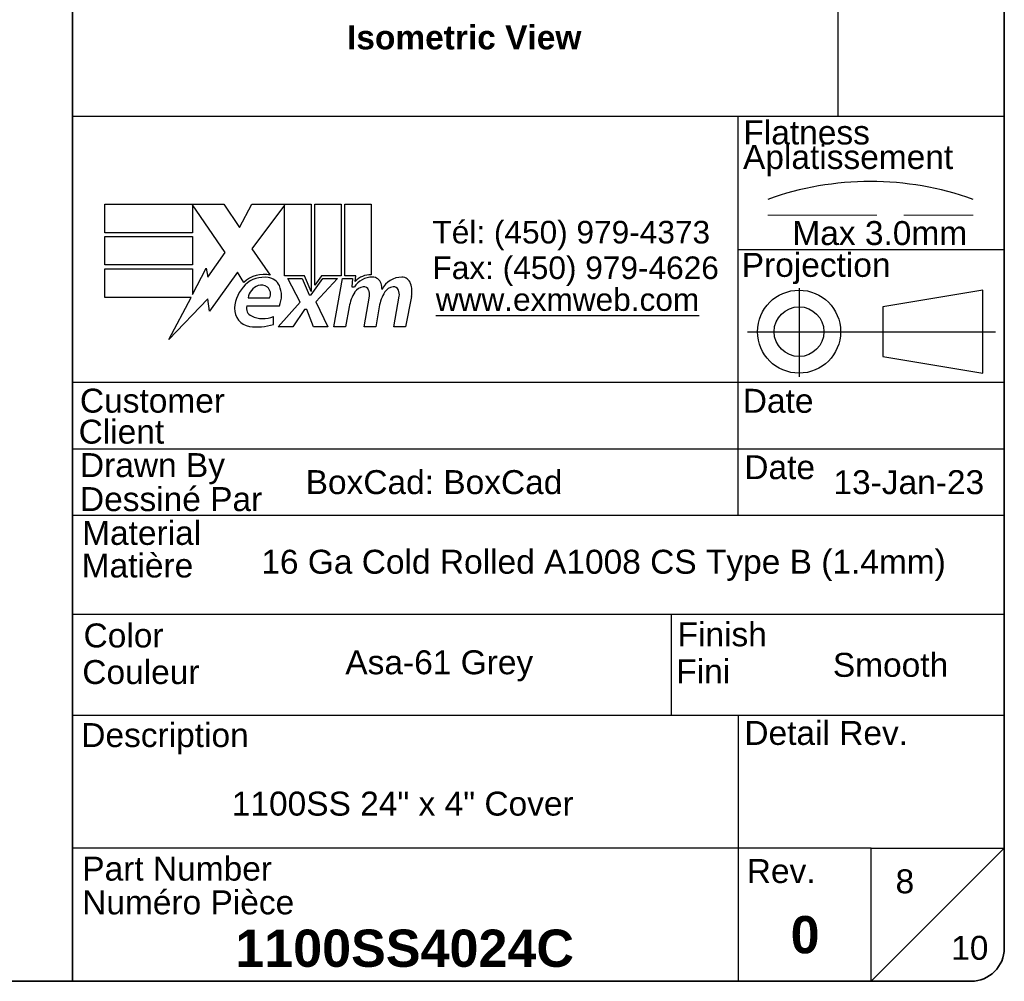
# Model space of a CAD drawing. Header units: inches. Extents: x 0.1 to 81.1, y -11 to 52.7.
# Tile 17 of 31: x 62.5 to 80.5, y 1.2 to 18.8. Entities that reach past the tile are written whole.
import ezdxf
from ezdxf.enums import TextEntityAlignment as Align

# ---------------------------------------------------------------- set-up
doc = ezdxf.new("R2010")
doc.units = ezdxf.units.IN
doc.header["$LTSCALE"] = 4.869794
doc.header["$MEASUREMENT"] = 0
doc.linetypes.add('CHAIN', pattern=[0.7087, 0.4724, -0.0591, 0.1181, -0.0591])
doc.linetypes.add('DASHED', pattern=[0.2067, 0.1654, -0.0413])
doc.layers.get('0').update_dxf_attribs({"lineweight": 25})
for name, color, linetype, lineweight in [('Centerline(ANSI)', 7, 'Continuous', 25), ('Sketch Geometry(ANSI)', 7, 'Continuous', 25), ('Symbols(ANSI)', 7, 'Continuous', 25)]:
    doc.layers.add(name, color=color, linetype=linetype, lineweight=lineweight)
doc.styles.add('Current-ANSI', font='arial.ttf')
doc.styles.add('Dimension-ANSI', font='arialbd.ttf')
doc.styles.add('Text Style44', font='arialbd.ttf')
doc.styles.add('Text Style83', font='FRE3OF9X.TTF')

# ---------------------------------------------------------------- blocks, each defined once
blk = doc.blocks.new('Title Blocks EXM - ANSI B')
for p, q in [((13.3719, 3.063), (13.3719, 3.17)), ((13.3719, 3.17), (13.8179, 3.17)), ((13.8239, 2.989), (13.7009, 3.1679)), ((13.7009, 3.1679), (13.7009, 3.063)), ((13.8179, 3.17), (13.8766, 3.0829)), ((13.8766, 3.0829), (13.9229, 3.17)), ((13.9229, 3.17), (14.1459, 3.17)), ((14.0459, 3.1658), (13.9239, 3.0025)), ((14.0459, 2.9005), (14.0459, 3.1658)), ((14.1459, 3.17), (14.1459, 2.8416)), ((14.1599, 3.17), (14.2589, 3.17)), ((14.1599, 2.866), (14.1599, 3.17)), ((14.2589, 3.17), (14.2589, 2.9005)), ((14.2729, 3.17), (14.3719, 3.17)), ((14.2729, 2.9005), (14.2729, 3.17)), ((14.3719, 3.17), (14.3719, 2.905)), ((13.7009, 3.063), (13.3719, 3.063)), ((13.3719, 3.049), (13.7009, 3.049)), ((13.3719, 2.942), (13.3719, 3.049)), ((13.7009, 3.049), (13.7009, 2.942)), ((13.9239, 3.0025), (13.9929, 2.903)), ((13.7584, 2.8954), (13.8239, 2.989)), ((13.7009, 2.942), (13.3719, 2.942)), ((13.3719, 2.82), (13.3719, 2.927)), ((13.3719, 2.927), (13.7009, 2.927)), ((13.7009, 2.831), (13.7519, 2.929)), ((13.7009, 2.927), (13.7009, 2.831)), ((13.7519, 2.929), (13.7584, 2.8954)), ((13.8699, 2.9145), (13.7651, 2.7677)), ((13.893, 2.876), (13.8699, 2.9145)), ((14.1209, 2.9005), (14.0459, 2.9005)), ((14.0589, 2.891), (14.1129, 2.891)), ((14.1049, 2.802), (14.0589, 2.891)), ((14.1129, 2.891), (14.1389, 2.8297)), ((14.1459, 2.8416), (14.1209, 2.9005)), ((14.1459, 2.8297), (14.1904, 2.891)), ((14.1849, 2.9005), (14.1599, 2.866)), ((14.2449, 2.891), (14.1639, 2.8026)), ((14.2589, 2.9005), (14.1849, 2.9005)), ((14.1904, 2.891), (14.2449, 2.891)), ((14.2319, 2.709), (14.264, 2.891)), ((14.264, 2.891), (14.3019, 2.891)), ((14.3139, 2.9005), (14.2729, 2.9005)), ((14.3019, 2.891), (14.2991, 2.859)), ((14.3121, 2.88), (14.3139, 2.9005)), ((14.2991, 2.859), (14.3087, 2.859)), ((13.6951, 2.82), (13.3719, 2.82)), ((13.6123, 2.661), (13.6951, 2.82)), ((13.7585, 2.815), (13.6123, 2.661)), ((13.7651, 2.7677), (13.7585, 2.815)), ((13.9099, 2.818), (13.9899, 2.818)), ((14.1389, 2.8297), (14.1459, 2.8297)), ((14.3449, 2.709), (14.3651, 2.824)), ((14.4568, 2.709), (14.4771, 2.824)), ((14.523, 2.8232), (14.5008, 2.709)), ((13.9049, 2.788), (14.0269, 2.788)), ((14.0229, 2.709), (14.1049, 2.802)), ((14.1219, 2.774), (14.0769, 2.709)), ((14.1299, 2.774), (14.1219, 2.774)), ((14.1549, 2.709), (14.1299, 2.774)), ((14.1639, 2.8026), (14.2089, 2.709)), ((14.2891, 2.784), (14.2759, 2.709)), ((14.4021, 2.784), (14.3889, 2.709)), ((14.0049, 2.718), (14.0049, 2.748)), ((14.0769, 2.709), (14.0229, 2.709)), ((14.2089, 2.709), (14.1549, 2.709)), ((14.2759, 2.709), (14.2319, 2.709)), ((14.3889, 2.709), (14.3449, 2.709)), ((14.5008, 2.709), (14.4568, 2.709))]:
    blk.add_line(p, q)
for centre, radius, start, end in [((13.9683, 2.7958), 0.11, 77.079, 133.1785), ((13.9683, 2.7958), 0.0996, 80.4085, 134.1684), ((13.9805, 2.8435), 0.0507, 23.8445, 85.0802), ((14.3761, 2.8159), 0.08, 89.4776, 147.4114), ((14.3702, 2.825), 0.08, 88.7952, 136.5849), ((14.3766, 2.8621), 0.0338, 16.9928, 89.4776), ((14.4864, 2.814), 0.0819, 89.6788, 153.9508), ((14.4867, 2.8609), 0.035, 18.4748, 89.6788), ((13.9913, 2.772), 0.1327, 134.1684, 176.5646), ((13.9654, 2.8111), 0.056, 109.3797, 172.9975), ((13.959, 2.8295), 0.0365, 51.1652, 109.3797), ((13.9619, 2.8332), 0.0318, 331.4547, 51.1652), ((13.9409, 2.826), 0.094, 336.1555, 23.8445), ((14.3463, 2.8176), 0.042, 96.03, 147.5992), ((14.344, 2.8395), 0.02, 23.5571, 96.03), ((14.3171, 2.8439), 0.096, 3.6169, 16.9928), ((14.4583, 2.8176), 0.042, 96.1027, 147.6083), ((14.456, 2.8395), 0.02, 23.5487, 96.1027), ((14.4288, 2.8415), 0.096, 349, 18.4748), ((14.4417, 2.757), 0.155, 147.5992, 170), ((14.3248, 2.8311), 0.041, 350, 23.5571), ((14.5551, 2.7593), 0.155, 148.5584, 170.8257), ((14.4367, 2.8311), 0.041, 349.9922, 23.5487), ((13.9245, 2.776), 0.0658, 176.5646, 261.5605), ((13.9355, 2.7789), 0.032, 163.5261, 244.6784), ((13.9656, 2.8424), 0.1023, 244.6784, 292.5609), ((13.9446, 2.9112), 0.2024, 261.5605, 287.3343)]:
    blk.add_arc(centre, radius, start, end)
at = {"layer": 'Centerline(ANSI)', "linetype": 'DASHED', "lineweight": 18, "ltscale": 0.507983}
blk.add_line((15.8615, 3.1283), (16.6325, 3.1283), dxfattribs=at)
at = {"layer": 'Centerline(ANSI)', "linetype": 'CHAIN', "ltscale": 0.185148}
blk.add_line((15.979, 2.8548), (15.979, 2.5213), dxfattribs=at)
at = {"layer": 'Centerline(ANSI)', "linetype": 'CHAIN', "ltscale": 0.437897}
blk.add_line((15.7859, 2.691), (16.7169, 2.691), dxfattribs=at)
at = {"layer": 'Sketch Geometry(ANSI)'}
for p, q in [((16.125, 10.687), (16.125, 3.5)), ((16.75, 10.562), (16.75, 0.375)), ((16.75, 3.5), (13.25, 3.5)), ((15.75, 2), (15.75, 3.5)), ((15.75, 3), (16.75, 3)), ((16.6692, 2.847), (16.2942, 2.7845)), ((16.6692, 2.535), (16.6692, 2.847)), ((16.2942, 2.7845), (16.2942, 2.5975)), ((16.2942, 2.5975), (16.6692, 2.535)), ((16.75, 2.5), (13.25, 2.5)), ((16.75, 2.25), (13.25, 2.25)), ((16.75, 2), (13.25, 2)), ((13.25, 1.6292), (16.75, 1.6292)), ((15.4988, 1.6292), (15.4988, 1.25)), ((13.25, 1.25), (16.75, 1.25)), ((15.75, 1.25), (15.75, 0.75)), ((15.75, 0.75), (13.25, 0.75)), ((16.25, 0.75), (15.75, 0.75)), ((15.75, 0.75), (15.75, 0.25)), ((16.25, 0.25), (16.25, 0.75)), ((16.25, 0.75), (16.75, 0.75)), ((16.25, 0.25), (16.75, 0.75)), ((16.625, 0.25), (13.25, 0.25))]:
    blk.add_line(p, q, dxfattribs=at)
at = {"layer": 'Sketch Geometry(ANSI)', "linetype": 'Continuous', "lineweight": 35}
for p in [(13.25, 8.625), (13.25, 0.25)]:
    blk.add_line(p, (13.25, 3.5), dxfattribs=at)
at = {"layer": 'Sketch Geometry(ANSI)'}
for radius in [0.156, 0.0935]:
    blk.add_circle((15.979, 2.691), radius, dxfattribs=at)
for centre, radius, start, end in [((16.247, 2.1118), 1.1434, 70.2973, 109.7027), ((16.625, 0.375), 0.125, 270, 0)]:
    blk.add_arc(centre, radius, start, end, dxfattribs=at)
at = {"layer": 'Symbols(ANSI)', "color": 7, "char_height": 0.09, "style": 'Current-ANSI'}
for s, insert, attachment_point in [('\\fArial|b1|i0;{\\H0.0900;Isometric View}', (14.2811, 3.8417), 1), ('Flatness', (15.7699, 3.3932), 7), ('Aplatissement', (15.7685, 3.2751), 7), ('Max 3.0mm', (15.9539, 3.0153), 7), ('Projection', (15.7637, 2.8698), 7), ('Customer', (13.2778, 2.3855), 7), ('Date', (15.7677, 2.385), 7), ('Client', (13.273, 2.269), 7), ('Drawn By', (13.2779, 2.1175), 7), ('Dessiné Par', (13.2779, 2.0156), 7), ('Material', (13.2861, 1.8886), 7), ('Matière', (13.2843, 1.7661), 7), ('Color', (13.2914, 1.5033), 7), ('Finish', (15.5226, 1.5076), 7), ('Couleur', (13.2867, 1.3658), 7), ('Fini', (15.5179, 1.37), 7), ('Detail Rev.', (15.7736, 1.137), 7), ('Description', (13.2829, 1.1031), 7), ('Part Number', (13.2867, 0.6271), 7), ('Numéro Pièce', (13.2862, 0.5004), 7)]:
    blk.add_mtext(s, dxfattribs=dict(at, insert=insert, attachment_point=attachment_point))
at = {"layer": 'Symbols(ANSI)', "color": 7, "insert": (14.6019, 3.1074), "char_height": 0.085, "attachment_point": 1, "line_spacing_factor": 0.944221, "style": 'Current-ANSI'}
blk.add_mtext('\\fArial|b0|i0;{\\H0.0850;Tél: (450) 979-4373\\PFax: (450) 979-4626}', dxfattribs=at)
at = {"layer": 'Symbols(ANSI)', "color": 5, "true_color": 0x0000ff, "insert": (14.6145, 2.8542), "char_height": 0.085, "attachment_point": 1, "style": 'Dimension-ANSI'}
blk.add_mtext('\\fArial|b0|i0;{\\H0.0850;\\Lwww.exmweb.com}', dxfattribs=at)
at = {"layer": 'Symbols(ANSI)', "color": 7, "char_height": 0.09, "style": 'Current-ANSI'}
for s, insert, width, attachment_point in [('Date', (15.7734, 2.1356), 0.265541, 7), ('BoxCad: BoxCad', (14.1257, 2.1251), 1.623619, 4), ('Rev.', (15.7827, 0.6181), 0.258544, 7)]:
    blk.add_mtext(s, dxfattribs=dict(at, insert=insert, width=width, attachment_point=attachment_point))
at = {"layer": 'Symbols(ANSI)', "color": 7, "style": 'Current-ANSI'}
for tag, p in [('REV1', (13.3753, 10.3127)), ('REV1BY', (16.4371, 10.3133)), ('REV1DATE', (15.7496, 10.31)), ('REV2DATE', (15.7475, 9.9406)), ('REV2', (13.3734, 9.9377)), ('REV2BY', (16.4372, 9.9385)), ('REV3', (13.3741, 9.563)), ('REV3DATE', (15.7516, 9.563)), ('REV3BY', (16.4372, 9.5635)), ('REV4', (13.3766, 9.1879)), ('REV4DATE', (15.7516, 9.1879)), ('REV4BY', (16.4411, 9.1885)), ('REV5', (13.3734, 8.8129)), ('REV5DATE', (15.7516, 8.8129)), ('REV5BY', (16.4379, 8.8113)), ('MFG_APPROVED_DATE', (16.3934, 2.3745)), ('DETAIL_REV', (16.2494, 0.9257))]:
    blk.add_attdef(tag, text='', height=0.09, dxfattribs=at).set_placement(p, align=Align.MIDDLE_CENTER)
for tag, p in [('REV1DESC', (13.5255, 10.3098)), ('REV2DESC', (13.5253, 9.9374)), ('REV3DESC', (13.528, 9.5635)), ('REV4DESC', (13.533, 9.1903)), ('REV5DESC', (13.5322, 8.8113)), ('COMPANY', (14.1202, 2.375))]:
    blk.add_attdef(tag, text='', height=0.09, dxfattribs=at).set_placement(p, align=Align.MIDDLE_LEFT)
at = {"layer": 'Symbols(ANSI)', "color": 7, "style": 'Text Style83'}
blk.add_attdef('BARCODE_001', (16.6422, 4.1418), '', height=0.4, rotation=90, dxfattribs=at)
at = {"layer": 'Symbols(ANSI)', "color": 7}
for tag, p, height, style in [('IDW_DATE_001', (16.1082, 2.0805), 0.09, 'Current-ANSI'), ('MATERIEL_001', (13.9591, 1.7815), 0.09, 'Current-ANSI'), ('COLOR_001', (14.2747, 1.4037), 0.09, 'Current-ANSI'), ('FINISH_001', (16.106, 1.3941), 0.09, 'Current-ANSI'), ('IDW_DESC_001', (13.8482, 0.8726), 0.09, 'Current-ANSI'), ('Sheet_Number_001', (16.3416, 0.5807), 0.09, 'Current-ANSI'), ('IDW_REV_001', (15.9474, 0.3552), 0.14, 'Text Style44'), ('IDW_NAME_001', (13.8613, 0.3043), 0.14, 'Text Style44'), ('Number_of_sheets_001', (16.5505, 0.3309), 0.09, 'Current-ANSI')]:
    blk.add_attdef(tag, p, '', height=height, dxfattribs=dict(at, style=style))
blk = doc.blocks.new('Borders 8_EXM - B (Inch)')
at = {"layer": 'Sketch Geometry(ANSI)', "linetype": 'Continuous', "lineweight": 35}
for p, q in [((16.5229, 0.3795), (16.5229, 10.5665)), ((0.3979, 0.2545), (16.3979, 0.2545))]:
    blk.add_line(p, q, dxfattribs=at)
blk.add_arc((16.3979, 0.3795), 0.125, 270, 0, dxfattribs=at)
at = {"layer": 'Symbols(ANSI)', "color": 7, "style": 'Current-ANSI'}
blk.add_attdef('FILENAME_AND_PATH_001', (6.1601, 10.7181), '', height=0.09, dxfattribs=at)

msp = doc.modelspace()

# ---------------------------------------------------------------- block references
at = {"xscale": 4.869794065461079, "yscale": 4.869794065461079, "zscale": 4.869794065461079}
msp.add_blockref('Borders 8_EXM - B (Inch)', (0, 0), dxfattribs=at)
ref = msp.add_blockref('Title Blocks EXM - ANSI B', (-1.1061, 0.0221), dxfattribs=dict(xscale=4.869794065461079, yscale=4.869794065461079, zscale=4.869794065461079))
ref.add_attrib('COLOR_001', 'Asa-61 Grey', (68.4088, 6.8579), dxfattribs={"layer": 'Symbols(ANSI)', "color": 7, "height": 0.438281, "style": 'Current-ANSI'})
ref.add_attrib('IDW_DATE_001', '13-Jan-23', (77.3376, 10.1539), dxfattribs={"layer": 'Symbols(ANSI)', "color": 7, "height": 0.43828, "style": 'Current-ANSI'})
ref.add_attrib('IDW_REV_001', '0', (76.5542, 1.7521), dxfattribs={"layer": 'Symbols(ANSI)', "color": 7, "height": 0.6818, "style": 'Text Style44'})
ref.add_attrib('Sheet_Number_001', '8', (78.474, 2.8501), dxfattribs={"layer": 'Symbols(ANSI)', "color": 7, "height": 0.4383, "style": 'Current-ANSI'})
ref.add_attrib('Number_of_sheets_001', '10', (79.4916, 1.6334), dxfattribs={"layer": 'Symbols(ANSI)', "color": 7, "height": 0.43828, "style": 'Current-ANSI'})
ref.add_attrib('IDW_DESC_001', '1100SS 24" x 4" Cover', (66.3317, 4.2716), dxfattribs={"layer": 'Symbols(ANSI)', "color": 7, "height": 0.438281, "style": 'Current-ANSI'})
ref.add_attrib('IDW_NAME_001', '1100SS4024C', (66.3957, 1.5042), dxfattribs={"layer": 'Symbols(ANSI)', "color": 7, "height": 0.681771, "style": 'Text Style44'})
ref.add_attrib('FINISH_001', 'Smooth', (77.3267, 6.811), dxfattribs={"layer": 'Symbols(ANSI)', "color": 7, "height": 0.43828, "style": 'Current-ANSI'})
ref.add_attrib('MATERIEL_001', '16 Ga Cold Rolled A1008 CS Type B (1.4mm)', (66.8716, 8.6978), dxfattribs={"layer": 'Symbols(ANSI)', "color": 7, "height": 0.438281, "style": 'Current-ANSI'})

doc.saveas('drawing.dxf')
